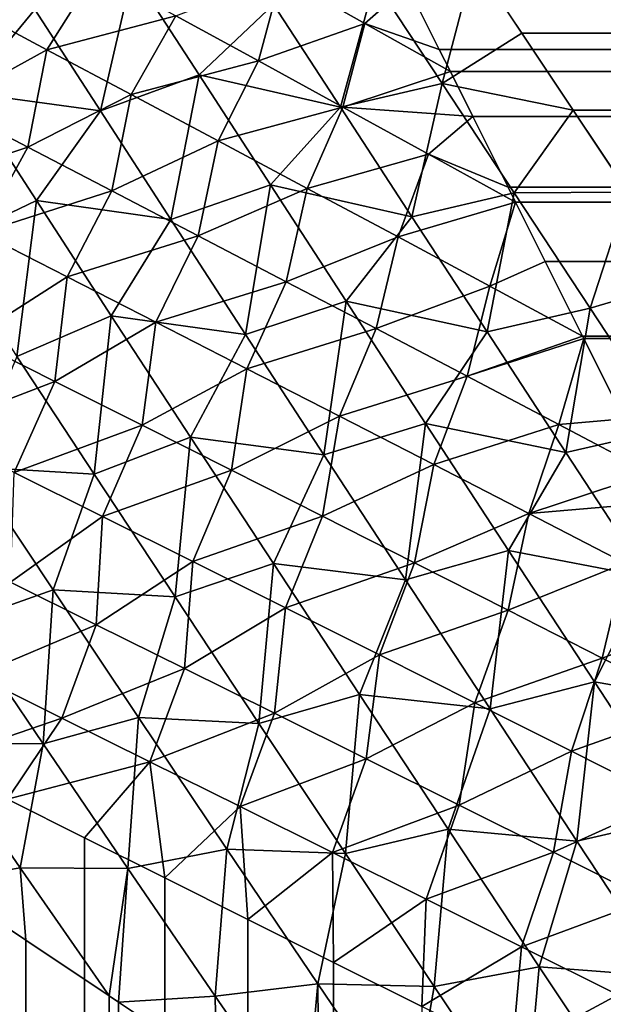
# Model space of a CAD drawing. Extents: x -551 to 551, y -297 to 194.
# Tile 65 of 163: x -497.651 to -497.019, y 192.86 to 193.926. Entities that reach past the tile are written whole.
import ezdxf

# ---------------------------------------------------------------- set-up
doc = ezdxf.new("R2010")
doc.units = 0
doc.header["$LTSCALE"] = 70.117983
for name, color, linetype in [('11', 7, 'CONTINUOUS'), ('12', 7, 'CONTINUOUS'), ('15', 7, 'CONTINUOUS'), ('16', 7, 'CONTINUOUS'), ('19', 7, 'CONTINUOUS'), ('22', 7, 'CONTINUOUS')]:
    doc.layers.add(name, color=color, linetype=linetype)

msp = doc.modelspace()

# ---------------------------------------------------------------- linework, layer by layer
at = {"layer": '11', "color": 7, "linetype": 'CONTINUOUS'}
for points in [[(-497.1075, 193.9113, 45.2849), (497.1592, 193.9888, 45.1751), (-497.1592, 193.9888, 45.1751), (-497.1075, 193.9113, 45.2849)], [(497.1384, 193.9576, 45.2206), (497.1592, 193.9888, 45.1751), (-497.1075, 193.9113, 45.2849), (497.1384, 193.9576, 45.2206)], [(497.1075, 193.9113, 45.2849), (497.1384, 193.9576, 45.2206), (-497.1075, 193.9113, 45.2849), (497.1075, 193.9113, 45.2849)], [(-497.052, 193.828, 45.3922), (497.1075, 193.9113, 45.2849), (-497.1075, 193.9113, 45.2849), (-497.052, 193.828, 45.3922)], [(497.052, 193.828, 45.3922), (497.1075, 193.9113, 45.2849), (-497.052, 193.828, 45.3922), (497.052, 193.828, 45.3922)], [(-496.9927, 193.739, 45.4967), (497.052, 193.828, 45.3922), (-497.052, 193.828, 45.3922), (-496.9927, 193.739, 45.4967)]]:
    msp.add_3dface(points, dxfattribs=at)
at = {"layer": '12', "color": 7, "linetype": 'CONTINUOUS'}
for points in [[(-497.6444, 192.9296, 45.598), (-497.739, 192.9927, 45.4967), (-497.6444, -192.9296, 45.598), (-497.6444, 192.9296, 45.598)], [(-497.6444, -192.9296, 45.598), (-497.739, 192.9927, 45.4967), (-497.739, -192.9927, 45.4967), (-497.6444, -192.9296, 45.598)], [(-497.5541, 192.8694, 45.6865), (-497.6444, 192.9296, 45.598), (-497.544, -192.8627, 45.6959), (-497.5541, 192.8694, 45.6865)], [(-497.544, -192.8627, 45.6959), (-497.6444, 192.9296, 45.598), (-497.6444, -192.9296, 45.598), (-497.544, -192.8627, 45.6959)], [(-497.544, 192.8627, 45.6959), (-497.5541, 192.8694, 45.6865), (-497.544, -192.8627, 45.6959), (-497.544, 192.8627, 45.6959)], [(-497.4381, 192.7921, 45.7899), (-497.544, 192.8627, 45.6959), (-497.4381, -192.7921, 45.7899), (-497.4381, 192.7921, 45.7899)], [(-497.4381, -192.7921, 45.7899), (-497.544, 192.8627, 45.6959), (-497.544, -192.8627, 45.6959), (-497.4381, -192.7921, 45.7899)]]:
    msp.add_3dface(points, dxfattribs=at)
at = {"layer": '15', "color": 7, "linetype": 'CONTINUOUS'}
for points in [[(-497.1968, 193.8936, 0.5654), (-497.2312, 193.9624, 0.6357), (497.1968, 193.8936, 0.5654), (-497.1968, 193.8936, 0.5654)], [(497.1968, 193.8936, 0.5654), (-497.2312, 193.9624, 0.6357), (497.2312, 193.9624, 0.6357), (497.1968, 193.8936, 0.5654)], [(-497.1848, 193.8696, 0.5425), (-497.1968, 193.8936, 0.5654), (497.1604, 193.8209, 0.4982), (-497.1848, 193.8696, 0.5425)], [(497.1604, 193.8209, 0.4982), (-497.1968, 193.8936, 0.5654), (497.1968, 193.8936, 0.5654), (497.1604, 193.8209, 0.4982)], [(-497.1604, 193.8209, 0.4982), (-497.1848, 193.8696, 0.5425), (497.1604, 193.8209, 0.4982), (-497.1604, 193.8209, 0.4982)], [(-497.1222, 193.7444, 0.4343), (-497.1604, 193.8209, 0.4982), (497.1222, 193.7444, 0.4343), (-497.1222, 193.7444, 0.4343)], [(497.1222, 193.7444, 0.4343), (-497.1604, 193.8209, 0.4982), (497.1604, 193.8209, 0.4982), (497.1222, 193.7444, 0.4343)], [(-497.1142, 193.7284, 0.4217), (-497.1222, 193.7444, 0.4343), (497.0822, 193.6643, 0.3739), (-497.1142, 193.7284, 0.4217)], [(497.0822, 193.6643, 0.3739), (-497.1222, 193.7444, 0.4343), (497.1222, 193.7444, 0.4343), (497.0822, 193.6643, 0.3739)], [(-497.0822, 193.6643, 0.3739), (-497.1142, 193.7284, 0.4217), (497.0822, 193.6643, 0.3739), (-497.0822, 193.6643, 0.3739)], [(-497.0417, 193.5833, 0.3188), (-497.0822, 193.6643, 0.3739), (497.0404, 193.5808, 0.3172), (-497.0417, 193.5833, 0.3188)], [(497.0404, 193.5808, 0.3172), (-497.0822, 193.6643, 0.3739), (497.0822, 193.6643, 0.3739), (497.0404, 193.5808, 0.3172)], [(-497.0404, 193.5808, 0.3172), (-497.0417, 193.5833, 0.3188), (497.0404, 193.5808, 0.3172), (-497.0404, 193.5808, 0.3172)], [(-496.997, 193.4939, 0.2645), (-497.0404, 193.5808, 0.3172), (496.997, 193.4939, 0.2645), (-496.997, 193.4939, 0.2645)], [(496.997, 193.4939, 0.2645), (-497.0404, 193.5808, 0.3172), (497.0404, 193.5808, 0.3172), (496.997, 193.4939, 0.2645)]]:
    msp.add_3dface(points, dxfattribs=at)
at = {"layer": '16', "color": 7, "linetype": 'CONTINUOUS'}
for points in [[(-497.6643, 193.0822, 0.3739), (-497.5808, 193.0404, 0.3172), (-497.6643, -193.0822, 0.3739), (-497.6643, 193.0822, 0.3739)], [(-497.6643, -193.0822, 0.3739), (-497.5808, 193.0404, 0.3172), (-497.5833, -193.0417, 0.3188), (-497.6643, -193.0822, 0.3739)], [(-497.5808, 193.0404, 0.3172), (-497.4939, 192.997, 0.2645), (-497.5808, -193.0404, 0.3172), (-497.5808, 193.0404, 0.3172)], [(-497.5808, -193.0404, 0.3172), (-497.4939, 192.997, 0.2645), (-497.4939, -192.997, 0.2645), (-497.5808, -193.0404, 0.3172)], [(-497.4939, 192.997, 0.2645), (-497.404, 192.952, 0.216), (-497.4939, -192.997, 0.2645), (-497.4939, 192.997, 0.2645)], [(-497.4939, -192.997, 0.2645), (-497.404, 192.952, 0.216), (-497.4351, -192.9676, 0.2321), (-497.4939, -192.997, 0.2645)], [(-497.4351, -192.9676, 0.2321), (-497.404, 192.952, 0.216), (-497.404, -192.952, 0.216), (-497.4351, -192.9676, 0.2321)], [(-497.404, 192.952, 0.216), (-497.3112, 192.9056, 0.1719), (-497.404, -192.952, 0.216), (-497.404, 192.952, 0.216)], [(-497.404, -192.952, 0.216), (-497.3112, 192.9056, 0.1719), (-497.3112, -192.9056, 0.1719), (-497.404, -192.952, 0.216)], [(-497.3112, 192.9056, 0.1719), (-497.2158, 192.8579, 0.1325), (-497.3112, -192.9056, 0.1719), (-497.3112, 192.9056, 0.1719)]]:
    msp.add_3dface(points, dxfattribs=at)
at = {"layer": '19', "color": 7, "linetype": 'CONTINUOUS'}
for points in [[(-497.6216, 193.8933, 0.6616), (-497.7093, 193.94, 0.7463), (-497.5684, 193.9772, 0.7148), (-497.6216, 193.8933, 0.6616)], [(-497.4819, 193.9299, 0.6411), (-497.6216, 193.8933, 0.6616), (-497.5684, 193.9772, 0.7148), (-497.4819, 193.9299, 0.6411)], [(-497.3926, 193.8812, 0.5752), (-497.4819, 193.9299, 0.6411), (-497.368, 193.9728, 0.6571), (-497.3926, 193.8812, 0.5752)], [(-497.2773, 193.9217, 0.5958), (-497.3926, 193.8812, 0.5752), (-497.368, 193.9728, 0.6571), (-497.2773, 193.9217, 0.5958)], [(-497.2312, 193.9624, 0.6357), (-497.2773, 193.9217, 0.5958), (-497.368, 193.9728, 0.6571), (-497.2312, 193.9624, 0.6357)], [(-497.2312, 193.9624, 0.6357), (-497.1968, 193.8936, 0.5654), (-497.2773, 193.9217, 0.5958), (-497.2312, 193.9624, 0.6357)], [(-497.6216, 193.8933, 0.6616), (-497.7297, 193.8335, 0.6715), (-497.7093, 193.94, 0.7463), (-497.6216, 193.8933, 0.6616)], [(-497.5303, 193.8447, 0.585), (-497.6216, 193.8933, 0.6616), (-497.4819, 193.9299, 0.6411), (-497.5303, 193.8447, 0.585)], [(-497.3926, 193.8812, 0.5752), (-497.5303, 193.8447, 0.585), (-497.4819, 193.9299, 0.6411), (-497.3926, 193.8812, 0.5752)], [(-497.3013, 193.8312, 0.5168), (-497.3926, 193.8812, 0.5752), (-497.2773, 193.9217, 0.5958), (-497.3013, 193.8312, 0.5168)], [(-497.1848, 193.8696, 0.5425), (-497.3013, 193.8312, 0.5168), (-497.2773, 193.9217, 0.5958), (-497.1848, 193.8696, 0.5425)], [(-497.1968, 193.8936, 0.5654), (-497.1848, 193.8696, 0.5425), (-497.2773, 193.9217, 0.5958), (-497.1968, 193.8936, 0.5654)], [(-497.6421, 193.7879, 0.5915), (-497.7297, 193.8335, 0.6715), (-497.6216, 193.8933, 0.6616), (-497.6421, 193.7879, 0.5915)], [(-497.5303, 193.8447, 0.585), (-497.6421, 193.7879, 0.5915), (-497.6216, 193.8933, 0.6616), (-497.5303, 193.8447, 0.585)], [(-497.4362, 193.7946, 0.5165), (-497.5303, 193.8447, 0.585), (-497.3926, 193.8812, 0.5752), (-497.4362, 193.7946, 0.5165)], [(-497.3013, 193.8312, 0.5168), (-497.4362, 193.7946, 0.5165), (-497.3926, 193.8812, 0.5752), (-497.3013, 193.8312, 0.5168)], [(-497.1848, 193.8696, 0.5425), (-497.1604, 193.8209, 0.4982), (-497.3013, 193.8312, 0.5168), (-497.1848, 193.8696, 0.5425)], [(-497.5513, 193.7407, 0.519), (-497.6421, 193.7879, 0.5915), (-497.5303, 193.8447, 0.585), (-497.5513, 193.7407, 0.519)], [(-497.4362, 193.7946, 0.5165), (-497.5513, 193.7407, 0.519), (-497.5303, 193.8447, 0.585), (-497.4362, 193.7946, 0.5165)], [(-497.6421, 193.7879, 0.5915), (-497.783, 193.7413, 0.643), (-497.7297, 193.8335, 0.6715), (-497.6421, 193.7879, 0.5915)], [(-497.3397, 193.7432, 0.4559), (-497.4362, 193.7946, 0.5165), (-497.3013, 193.8312, 0.5168), (-497.3397, 193.7432, 0.4559)], [(-497.2084, 193.7801, 0.4657), (-497.3397, 193.7432, 0.4559), (-497.3013, 193.8312, 0.5168), (-497.2084, 193.7801, 0.4657)], [(-497.1604, 193.8209, 0.4982), (-497.2084, 193.7801, 0.4657), (-497.3013, 193.8312, 0.5168), (-497.1604, 193.8209, 0.4982)], [(-497.1604, 193.8209, 0.4982), (-497.1222, 193.7444, 0.4343), (-497.2084, 193.7801, 0.4657), (-497.1604, 193.8209, 0.4982)], [(-497.693, 193.6953, 0.5605), (-497.783, 193.7413, 0.643), (-497.6421, 193.7879, 0.5915), (-497.693, 193.6953, 0.5605)], [(-497.5513, 193.7407, 0.519), (-497.693, 193.6953, 0.5605), (-497.6421, 193.7879, 0.5915), (-497.5513, 193.7407, 0.519)], [(-497.4579, 193.692, 0.4539), (-497.5513, 193.7407, 0.519), (-497.4362, 193.7946, 0.5165), (-497.4579, 193.692, 0.4539)], [(-497.3397, 193.7432, 0.4559), (-497.4579, 193.692, 0.4539), (-497.4362, 193.7946, 0.5165), (-497.3397, 193.7432, 0.4559)], [(-497.2415, 193.6907, 0.4029), (-497.3397, 193.7432, 0.4559), (-497.2084, 193.7801, 0.4657), (-497.2415, 193.6907, 0.4029)], [(-497.1142, 193.7284, 0.4217), (-497.2415, 193.6907, 0.4029), (-497.2084, 193.7801, 0.4657), (-497.1142, 193.7284, 0.4217)], [(-497.1222, 193.7444, 0.4343), (-497.1142, 193.7284, 0.4217), (-497.2084, 193.7801, 0.4657), (-497.1222, 193.7444, 0.4343)], [(-497.3624, 193.6423, 0.3959), (-497.4579, 193.692, 0.4539), (-497.3397, 193.7432, 0.4559), (-497.3624, 193.6423, 0.3959)], [(-497.2415, 193.6907, 0.4029), (-497.3624, 193.6423, 0.3959), (-497.3397, 193.7432, 0.4559), (-497.2415, 193.6907, 0.4029)], [(-497.5997, 193.6476, 0.4855), (-497.693, 193.6953, 0.5605), (-497.5513, 193.7407, 0.519), (-497.5997, 193.6476, 0.4855)], [(-497.4579, 193.692, 0.4539), (-497.5997, 193.6476, 0.4855), (-497.5513, 193.7407, 0.519), (-497.4579, 193.692, 0.4539)], [(-497.1142, 193.7284, 0.4217), (-497.142, 193.6373, 0.3573), (-497.2415, 193.6907, 0.4029), (-497.1142, 193.7284, 0.4217)], [(-497.1142, 193.7284, 0.4217), (-497.0822, 193.6643, 0.3739), (-497.142, 193.6373, 0.3573), (-497.1142, 193.7284, 0.4217)], [(-497.5997, 193.6476, 0.4855), (-497.7045, 193.5806, 0.509), (-497.693, 193.6953, 0.5605), (-497.5997, 193.6476, 0.4855)], [(-497.5035, 193.5985, 0.4179), (-497.5997, 193.6476, 0.4855), (-497.4579, 193.692, 0.4539), (-497.5035, 193.5985, 0.4179)], [(-497.3624, 193.6423, 0.3959), (-497.5035, 193.5985, 0.4179), (-497.4579, 193.692, 0.4539), (-497.3624, 193.6423, 0.3959)], [(-497.2653, 193.5915, 0.3449), (-497.3624, 193.6423, 0.3959), (-497.2415, 193.6907, 0.4029), (-497.2653, 193.5915, 0.3449)], [(-497.142, 193.6373, 0.3573), (-497.2653, 193.5915, 0.3449), (-497.2415, 193.6907, 0.4029), (-497.142, 193.6373, 0.3573)], [(-497.0822, 193.6643, 0.3739), (-497.0417, 193.5833, 0.3188), (-497.142, 193.6373, 0.3573), (-497.0822, 193.6643, 0.3739)], [(-497.6128, 193.5344, 0.4379), (-497.7045, 193.5806, 0.509), (-497.5997, 193.6476, 0.4855), (-497.6128, 193.5344, 0.4379)], [(-497.5035, 193.5985, 0.4179), (-497.6128, 193.5344, 0.4379), (-497.5997, 193.6476, 0.4855), (-497.5035, 193.5985, 0.4179)], [(-497.405, 193.5481, 0.3576), (-497.5035, 193.5985, 0.4179), (-497.3624, 193.6423, 0.3959), (-497.405, 193.5481, 0.3576)], [(-497.2653, 193.5915, 0.3449), (-497.405, 193.5481, 0.3576), (-497.3624, 193.6423, 0.3959), (-497.2653, 193.5915, 0.3449)], [(-497.1668, 193.5399, 0.3007), (-497.2653, 193.5915, 0.3449), (-497.142, 193.6373, 0.3573), (-497.1668, 193.5399, 0.3007)], [(-497.0417, 193.5833, 0.3188), (-497.1668, 193.5399, 0.3007), (-497.142, 193.6373, 0.3573), (-497.0417, 193.5833, 0.3188)], [(-497.5184, 193.4869, 0.3734), (-497.6128, 193.5344, 0.4379), (-497.5035, 193.5985, 0.4179), (-497.5184, 193.4869, 0.3734)], [(-497.405, 193.5481, 0.3576), (-497.5184, 193.4869, 0.3734), (-497.5035, 193.5985, 0.4179), (-497.405, 193.5481, 0.3576)], [(-497.3047, 193.4967, 0.3045), (-497.405, 193.5481, 0.3576), (-497.2653, 193.5915, 0.3449), (-497.3047, 193.4967, 0.3045)], [(-497.1668, 193.5399, 0.3007), (-497.3047, 193.4967, 0.3045), (-497.2653, 193.5915, 0.3449), (-497.1668, 193.5399, 0.3007)], [(-497.0417, 193.5833, 0.3188), (-497.0404, 193.5808, 0.3172), (-497.1668, 193.5399, 0.3007), (-497.0417, 193.5833, 0.3188)], [(-497.6128, 193.5344, 0.4379), (-497.7494, 193.4819, 0.4989), (-497.7045, 193.5806, 0.509), (-497.6128, 193.5344, 0.4379)], [(-497.0404, 193.5808, 0.3172), (-497.0675, 193.4877, 0.2632), (-497.1668, 193.5399, 0.3007), (-497.0404, 193.5808, 0.3172)], [(-497.0404, 193.5808, 0.3172), (-496.997, 193.4939, 0.2645), (-497.0675, 193.4877, 0.2632), (-497.0404, 193.5808, 0.3172)], [(-497.4218, 193.4382, 0.3157), (-497.5184, 193.4869, 0.3734), (-497.405, 193.5481, 0.3576), (-497.4218, 193.4382, 0.3157)], [(-497.3047, 193.4967, 0.3045), (-497.4218, 193.4382, 0.3157), (-497.405, 193.5481, 0.3576), (-497.3047, 193.4967, 0.3045)], [(-497.2028, 193.4444, 0.2583), (-497.3047, 193.4967, 0.3045), (-497.1668, 193.5399, 0.3007), (-497.2028, 193.4444, 0.2583)], [(-497.0675, 193.4877, 0.2632), (-497.2028, 193.4444, 0.2583), (-497.1668, 193.5399, 0.3007), (-497.0675, 193.4877, 0.2632)], [(-497.6569, 193.4357, 0.4256), (-497.7494, 193.4819, 0.4989), (-497.6128, 193.5344, 0.4379), (-497.6569, 193.4357, 0.4256)], [(-497.5184, 193.4869, 0.3734), (-497.6569, 193.4357, 0.4256), (-497.6128, 193.5344, 0.4379), (-497.5184, 193.4869, 0.3734)], [(-497.3234, 193.3885, 0.2644), (-497.4218, 193.4382, 0.3157), (-497.3047, 193.4967, 0.3045), (-497.3234, 193.3885, 0.2644)], [(-497.2028, 193.4444, 0.2583), (-497.3234, 193.3885, 0.2644), (-497.3047, 193.4967, 0.3045), (-497.2028, 193.4444, 0.2583)], [(-497.5614, 193.3881, 0.3589), (-497.6569, 193.4357, 0.4256), (-497.5184, 193.4869, 0.3734), (-497.5614, 193.3881, 0.3589)], [(-497.4218, 193.4382, 0.3157), (-497.5614, 193.3881, 0.3589), (-497.5184, 193.4869, 0.3734), (-497.4218, 193.4382, 0.3157)], [(-497.0998, 193.3913, 0.219), (-497.2028, 193.4444, 0.2583), (-497.0675, 193.4877, 0.2632), (-497.0998, 193.3913, 0.219)], [(-496.9676, 193.4351, 0.2321), (-497.0998, 193.3913, 0.219), (-497.0675, 193.4877, 0.2632), (-496.9676, 193.4351, 0.2321)], [(-496.997, 193.4939, 0.2645), (-496.9676, 193.4351, 0.2321), (-497.0675, 193.4877, 0.2632), (-496.997, 193.4939, 0.2645)], [(-497.2235, 193.3379, 0.2196), (-497.3234, 193.3885, 0.2644), (-497.2028, 193.4444, 0.2583), (-497.2235, 193.3379, 0.2196)], [(-497.0998, 193.3913, 0.219), (-497.2235, 193.3379, 0.2196), (-497.2028, 193.4444, 0.2583), (-497.0998, 193.3913, 0.219)], [(-497.5614, 193.3881, 0.3589), (-497.661, 193.3172, 0.3966), (-497.6569, 193.4357, 0.4256), (-497.5614, 193.3881, 0.3589)], [(-497.4634, 193.3393, 0.2989), (-497.5614, 193.3881, 0.3589), (-497.4218, 193.4382, 0.3157), (-497.4634, 193.3393, 0.2989)], [(-497.3234, 193.3885, 0.2644), (-497.4634, 193.3393, 0.2989), (-497.4218, 193.4382, 0.3157), (-497.3234, 193.3885, 0.2644)], [(-496.9676, 193.4351, 0.2321), (-496.952, 193.404, 0.216), (-497.0998, 193.3913, 0.219), (-496.9676, 193.4351, 0.2321)], [(-496.952, 193.404, 0.216), (-496.9961, 193.3377, 0.1862), (-497.0998, 193.3913, 0.219), (-496.952, 193.404, 0.216)], [(-497.1224, 193.2867, 0.181), (-497.2235, 193.3379, 0.2196), (-497.0998, 193.3913, 0.219), (-497.1224, 193.2867, 0.181)], [(-496.9961, 193.3377, 0.1862), (-497.1224, 193.2867, 0.181), (-497.0998, 193.3913, 0.219), (-496.9961, 193.3377, 0.1862)], [(-497.568, 193.271, 0.333), (-497.661, 193.3172, 0.3966), (-497.5614, 193.3881, 0.3589), (-497.568, 193.271, 0.333)], [(-497.4634, 193.3393, 0.2989), (-497.568, 193.271, 0.333), (-497.5614, 193.3881, 0.3589), (-497.4634, 193.3393, 0.2989)], [(-497.3633, 193.2893, 0.2454), (-497.4634, 193.3393, 0.2989), (-497.3234, 193.3885, 0.2644), (-497.3633, 193.2893, 0.2454)], [(-497.2235, 193.3379, 0.2196), (-497.3633, 193.2893, 0.2454), (-497.3234, 193.3885, 0.2644), (-497.2235, 193.3379, 0.2196)], [(-497.4727, 193.2237, 0.2753), (-497.568, 193.271, 0.333), (-497.4634, 193.3393, 0.2989), (-497.4727, 193.2237, 0.2753)], [(-497.3633, 193.2893, 0.2454), (-497.4727, 193.2237, 0.2753), (-497.4634, 193.3393, 0.2989), (-497.3633, 193.2893, 0.2454)], [(-497.2615, 193.2383, 0.1984), (-497.3633, 193.2893, 0.2454), (-497.2235, 193.3379, 0.2196), (-497.2615, 193.2383, 0.1984)], [(-497.1224, 193.2867, 0.181), (-497.2615, 193.2383, 0.1984), (-497.2235, 193.3379, 0.2196), (-497.1224, 193.2867, 0.181)], [(-497.0204, 193.2348, 0.1486), (-497.1224, 193.2867, 0.181), (-496.9961, 193.3377, 0.1862), (-497.0204, 193.2348, 0.1486)], [(-496.8919, 193.2838, 0.16), (-497.0204, 193.2348, 0.1486), (-496.9961, 193.3377, 0.1862), (-496.8919, 193.2838, 0.16)], [(-497.568, 193.271, 0.333), (-497.6981, 193.2161, 0.4049), (-497.661, 193.3172, 0.3966), (-497.568, 193.271, 0.333)], [(-497.3752, 193.1752, 0.2237), (-497.4727, 193.2237, 0.2753), (-497.3633, 193.2893, 0.2454), (-497.3752, 193.1752, 0.2237)], [(-497.2615, 193.2383, 0.1984), (-497.3752, 193.1752, 0.2237), (-497.3633, 193.2893, 0.2454), (-497.2615, 193.2383, 0.1984)], [(-497.1583, 193.1866, 0.1578), (-497.2615, 193.2383, 0.1984), (-497.1224, 193.2867, 0.181), (-497.1583, 193.1866, 0.1578)], [(-497.0204, 193.2348, 0.1486), (-497.1583, 193.1866, 0.1578), (-497.1224, 193.2867, 0.181), (-497.0204, 193.2348, 0.1486)], [(-496.8919, 193.2838, 0.16), (-496.9178, 193.1825, 0.1222), (-497.0204, 193.2348, 0.1486), (-496.8919, 193.2838, 0.16)], [(-497.6054, 193.1701, 0.3393), (-497.6981, 193.2161, 0.4049), (-497.568, 193.271, 0.333), (-497.6054, 193.1701, 0.3393)], [(-497.4727, 193.2237, 0.2753), (-497.6054, 193.1701, 0.3393), (-497.568, 193.271, 0.333), (-497.4727, 193.2237, 0.2753)], [(-497.276, 193.1259, 0.1779), (-497.3752, 193.1752, 0.2237), (-497.2615, 193.2383, 0.1984), (-497.276, 193.1259, 0.1779)], [(-497.1583, 193.1866, 0.1578), (-497.276, 193.1259, 0.1779), (-497.2615, 193.2383, 0.1984), (-497.1583, 193.1866, 0.1578)], [(-497.0539, 193.1341, 0.1234), (-497.1583, 193.1866, 0.1578), (-497.0204, 193.2348, 0.1486), (-497.0539, 193.1341, 0.1234)], [(-496.9178, 193.1825, 0.1222), (-497.0539, 193.1341, 0.1234), (-497.0204, 193.2348, 0.1486), (-496.9178, 193.1825, 0.1222)], [(-497.51, 193.1227, 0.2796), (-497.6054, 193.1701, 0.3393), (-497.4727, 193.2237, 0.2753), (-497.51, 193.1227, 0.2796)], [(-497.3752, 193.1752, 0.2237), (-497.51, 193.1227, 0.2796), (-497.4727, 193.2237, 0.2753), (-497.3752, 193.1752, 0.2237)], [(-497.6054, 193.1701, 0.3393), (-497.7444, 193.1222, 0.4343), (-497.6981, 193.2161, 0.4049), (-497.6054, 193.1701, 0.3393)], [(-497.1752, 193.0757, 0.1381), (-497.276, 193.1259, 0.1779), (-497.1583, 193.1866, 0.1578), (-497.1752, 193.0757, 0.1381)], [(-497.0539, 193.1341, 0.1234), (-497.1752, 193.0757, 0.1381), (-497.1583, 193.1866, 0.1578), (-497.0539, 193.1341, 0.1234)], [(-496.9488, 193.0812, 0.0952), (-497.0539, 193.1341, 0.1234), (-496.9178, 193.1825, 0.1222), (-496.9488, 193.0812, 0.0952)], [(-497.6643, 193.0822, 0.3739), (-497.7444, 193.1222, 0.4343), (-497.6054, 193.1701, 0.3393), (-497.6643, 193.0822, 0.3739)], [(-497.51, 193.1227, 0.2796), (-497.6643, 193.0822, 0.3739), (-497.6054, 193.1701, 0.3393), (-497.51, 193.1227, 0.2796)], [(-497.4123, 193.0742, 0.2257), (-497.51, 193.1227, 0.2796), (-497.3752, 193.1752, 0.2237), (-497.4123, 193.0742, 0.2257)], [(-497.276, 193.1259, 0.1779), (-497.4123, 193.0742, 0.2257), (-497.3752, 193.1752, 0.2237), (-497.276, 193.1259, 0.1779)], [(-497.3125, 193.0245, 0.1778), (-497.4123, 193.0742, 0.2257), (-497.276, 193.1259, 0.1779), (-497.3125, 193.0245, 0.1778)], [(-497.1752, 193.0757, 0.1381), (-497.3125, 193.0245, 0.1778), (-497.276, 193.1259, 0.1779), (-497.1752, 193.0757, 0.1381)], [(-497.0733, 193.0248, 0.1041), (-497.1752, 193.0757, 0.1381), (-497.0539, 193.1341, 0.1234), (-497.0733, 193.0248, 0.1041)], [(-496.9488, 193.0812, 0.0952), (-497.0733, 193.0248, 0.1041), (-497.0539, 193.1341, 0.1234), (-496.9488, 193.0812, 0.0952)], [(-497.5808, 193.0404, 0.3172), (-497.6643, 193.0822, 0.3739), (-497.51, 193.1227, 0.2796), (-497.5808, 193.0404, 0.3172)], [(-497.4939, 192.997, 0.2645), (-497.5808, 193.0404, 0.3172), (-497.51, 193.1227, 0.2796), (-497.4939, 192.997, 0.2645)], [(-497.4123, 193.0742, 0.2257), (-497.4939, 192.997, 0.2645), (-497.51, 193.1227, 0.2796), (-497.4123, 193.0742, 0.2257)], [(-496.9704, 192.9734, 0.0758), (-497.0733, 193.0248, 0.1041), (-496.9488, 193.0812, 0.0952), (-496.9704, 192.9734, 0.0758)], [(-497.404, 192.952, 0.216), (-497.4939, 192.997, 0.2645), (-497.4123, 193.0742, 0.2257), (-497.404, 192.952, 0.216)], [(-497.3125, 193.0245, 0.1778), (-497.404, 192.952, 0.216), (-497.4123, 193.0742, 0.2257), (-497.3125, 193.0245, 0.1778)], [(-497.2109, 192.974, 0.1358), (-497.3125, 193.0245, 0.1778), (-497.1752, 193.0757, 0.1381), (-497.2109, 192.974, 0.1358)], [(-497.0733, 193.0248, 0.1041), (-497.2109, 192.974, 0.1358), (-497.1752, 193.0757, 0.1381), (-497.0733, 193.0248, 0.1041)], [(-497.3112, 192.9056, 0.1719), (-497.404, 192.952, 0.216), (-497.3125, 193.0245, 0.1778), (-497.3112, 192.9056, 0.1719)], [(-497.2109, 192.974, 0.1358), (-497.3112, 192.9056, 0.1719), (-497.3125, 193.0245, 0.1778), (-497.2109, 192.974, 0.1358)], [(-497.1079, 192.9226, 0.0997), (-497.2109, 192.974, 0.1358), (-497.0733, 193.0248, 0.1041), (-497.1079, 192.9226, 0.0997)], [(-496.9704, 192.9734, 0.0758), (-497.1079, 192.9226, 0.0997), (-497.0733, 193.0248, 0.1041), (-496.9704, 192.9734, 0.0758)], [(-497.2158, 192.8579, 0.1325), (-497.3112, 192.9056, 0.1719), (-497.2109, 192.974, 0.1358), (-497.2158, 192.8579, 0.1325)], [(-497.1079, 192.9226, 0.0997), (-497.2158, 192.8579, 0.1325), (-497.2109, 192.974, 0.1358), (-497.1079, 192.9226, 0.0997)], [(-497.0036, 192.8706, 0.0694), (-497.1079, 192.9226, 0.0997), (-496.9704, 192.9734, 0.0758), (-497.0036, 192.8706, 0.0694)], [(-497.118, 192.809, 0.0979), (-497.2158, 192.8579, 0.1325), (-497.1079, 192.9226, 0.0997), (-497.118, 192.809, 0.0979)], [(-497.0036, 192.8706, 0.0694), (-497.118, 192.809, 0.0979), (-497.1079, 192.9226, 0.0997), (-497.0036, 192.8706, 0.0694)], [(-497.0182, 192.7591, 0.0683), (-497.118, 192.809, 0.0979), (-497.0036, 192.8706, 0.0694), (-497.0182, 192.7591, 0.0683)]]:
    msp.add_3dface(points, dxfattribs=at)
at = {"layer": '22', "color": 7, "linetype": 'CONTINUOUS'}
for points in [[(-497.1936, 193.8567, 45.3471), (-497.1592, 193.9888, 45.1751), (-497.2665, 193.9676, 45.1959), (-497.1936, 193.8567, 45.3471)], [(-497.1075, 193.9113, 45.2849), (-497.1592, 193.9888, 45.1751), (-497.1936, 193.8567, 45.3471), (-497.1075, 193.9113, 45.2849)], [(-497.5634, 193.8271, 45.2441), (-497.5287, 193.9771, 45.0974), (-497.6345, 193.937, 45.085), (-497.5634, 193.8271, 45.2441)], [(-497.4568, 193.8661, 45.2587), (-497.5287, 193.9771, 45.0974), (-497.5634, 193.8271, 45.2441), (-497.4568, 193.8661, 45.2587)], [(-497.4568, 193.8661, 45.2587), (-497.3764, 193.9424, 45.2018), (-497.5287, 193.9771, 45.0974), (-497.4568, 193.8661, 45.2587)], [(-497.3038, 193.831, 45.3518), (-497.2665, 193.9676, 45.1959), (-497.3764, 193.9424, 45.2018), (-497.3038, 193.831, 45.3518)], [(-497.1936, 193.8567, 45.3471), (-497.2665, 193.9676, 45.1959), (-497.3038, 193.831, 45.3518), (-497.1936, 193.8567, 45.3471)], [(-497.7088, 193.8469, 45.1282), (-497.6345, 193.937, 45.085), (-497.7788, 193.9548, 44.9572), (-497.7088, 193.8469, 45.1282)], [(-497.5634, 193.8271, 45.2441), (-497.6345, 193.937, 45.085), (-497.7088, 193.8469, 45.1282), (-497.5634, 193.8271, 45.2441)], [(-497.3038, 193.831, 45.3518), (-497.3764, 193.9424, 45.2018), (-497.4568, 193.8661, 45.2587), (-497.3038, 193.831, 45.3518)], [(-497.052, 193.828, 45.3922), (-497.1075, 193.9113, 45.2849), (-497.1936, 193.8567, 45.3471), (-497.052, 193.828, 45.3922)], [(-497.4872, 193.7096, 45.3925), (-497.4568, 193.8661, 45.2587), (-497.5634, 193.8271, 45.2441), (-497.4872, 193.7096, 45.3925)], [(-497.3796, 193.7471, 45.4093), (-497.4568, 193.8661, 45.2587), (-497.4872, 193.7096, 45.3925), (-497.3796, 193.7471, 45.4093)], [(-497.3796, 193.7471, 45.4093), (-497.3038, 193.831, 45.3518), (-497.4568, 193.8661, 45.2587), (-497.3796, 193.7471, 45.4093)], [(-497.2266, 193.7126, 45.4922), (-497.1936, 193.8567, 45.3471), (-497.3038, 193.831, 45.3518), (-497.2266, 193.7126, 45.4922)], [(-497.1158, 193.7384, 45.4888), (-497.1936, 193.8567, 45.3471), (-497.2266, 193.7126, 45.4922), (-497.1158, 193.7384, 45.4888)], [(-497.1158, 193.7384, 45.4888), (-497.052, 193.828, 45.3922), (-497.1936, 193.8567, 45.3471), (-497.1158, 193.7384, 45.4888)], [(-497.6329, 193.7301, 45.2876), (-497.7088, 193.8469, 45.1282), (-497.7332, 193.6823, 45.2499), (-497.6329, 193.7301, 45.2876)], [(-497.6329, 193.7301, 45.2876), (-497.5634, 193.8271, 45.2441), (-497.7088, 193.8469, 45.1282), (-497.6329, 193.7301, 45.2876)], [(-497.4872, 193.7096, 45.3925), (-497.5634, 193.8271, 45.2441), (-497.6329, 193.7301, 45.2876), (-497.4872, 193.7096, 45.3925)], [(-497.2266, 193.7126, 45.4922), (-497.3038, 193.831, 45.3518), (-497.3796, 193.7471, 45.4093), (-497.2266, 193.7126, 45.4922)], [(-496.9927, 193.739, 45.4967), (-497.052, 193.828, 45.3922), (-497.1158, 193.7384, 45.4888), (-496.9927, 193.739, 45.4967)], [(-497.4064, 193.5852, 45.5301), (-497.3796, 193.7471, 45.4093), (-497.4872, 193.7096, 45.3925), (-497.4064, 193.5852, 45.5301)], [(-497.2976, 193.6211, 45.5493), (-497.3796, 193.7471, 45.4093), (-497.4064, 193.5852, 45.5301), (-497.2976, 193.6211, 45.5493)], [(-497.2976, 193.6211, 45.5493), (-497.2266, 193.7126, 45.4922), (-497.3796, 193.7471, 45.4093), (-497.2976, 193.6211, 45.5493)], [(-497.1451, 193.5879, 45.6229), (-497.1158, 193.7384, 45.4888), (-497.2266, 193.7126, 45.4922), (-497.1451, 193.5879, 45.6229)], [(-497.0336, 193.6136, 45.6211), (-497.1158, 193.7384, 45.4888), (-497.1451, 193.5879, 45.6229), (-497.0336, 193.6136, 45.6211)], [(-497.0336, 193.6136, 45.6211), (-496.9927, 193.739, 45.4967), (-497.1158, 193.7384, 45.4888), (-497.0336, 193.6136, 45.6211)], [(-496.9296, 193.6444, 45.598), (-496.9927, 193.739, 45.4967), (-497.0336, 193.6136, 45.6211), (-496.9296, 193.6444, 45.598)], [(-497.6539, 193.5614, 45.3941), (-497.6329, 193.7301, 45.2876), (-497.7332, 193.6823, 45.2499), (-497.6539, 193.5614, 45.3941)], [(-497.5518, 193.6055, 45.4352), (-497.6329, 193.7301, 45.2876), (-497.6539, 193.5614, 45.3941), (-497.5518, 193.6055, 45.4352)], [(-497.5518, 193.6055, 45.4352), (-497.4872, 193.7096, 45.3925), (-497.6329, 193.7301, 45.2876), (-497.5518, 193.6055, 45.4352)], [(-497.4064, 193.5852, 45.5301), (-497.4872, 193.7096, 45.3925), (-497.5518, 193.6055, 45.4352), (-497.4064, 193.5852, 45.5301)], [(-497.1451, 193.5879, 45.6229), (-497.2266, 193.7126, 45.4922), (-497.2976, 193.6211, 45.5493), (-497.1451, 193.5879, 45.6229)], [(-496.9475, 193.483, 45.7437), (-496.9296, 193.6444, 45.598), (-497.0336, 193.6136, 45.6211), (-496.9475, 193.483, 45.7437)], [(-497.3216, 193.4549, 45.657), (-497.2976, 193.6211, 45.5493), (-497.4064, 193.5852, 45.5301), (-497.3216, 193.4549, 45.657)], [(-497.2116, 193.4888, 45.6785), (-497.2976, 193.6211, 45.5493), (-497.3216, 193.4549, 45.657), (-497.2116, 193.4888, 45.6785)], [(-497.2116, 193.4888, 45.6785), (-497.1451, 193.5879, 45.6229), (-497.2976, 193.6211, 45.5493), (-497.2116, 193.4888, 45.6785)], [(-497.5703, 193.4341, 45.5268), (-497.5518, 193.6055, 45.4352), (-497.6539, 193.5614, 45.3941), (-497.5703, 193.4341, 45.5268)], [(-497.4661, 193.4742, 45.571), (-497.5518, 193.6055, 45.4352), (-497.5703, 193.4341, 45.5268), (-497.4661, 193.4742, 45.571)], [(-497.4661, 193.4742, 45.571), (-497.4064, 193.5852, 45.5301), (-497.5518, 193.6055, 45.4352), (-497.4661, 193.4742, 45.571)], [(-497.06, 193.4576, 45.7438), (-497.0336, 193.6136, 45.6211), (-497.1451, 193.5879, 45.6229), (-497.06, 193.4576, 45.7438)], [(-496.9475, 193.483, 45.7437), (-497.0336, 193.6136, 45.6211), (-497.06, 193.4576, 45.7438), (-496.9475, 193.483, 45.7437)], [(-497.3216, 193.4549, 45.657), (-497.4064, 193.5852, 45.5301), (-497.4661, 193.4742, 45.571), (-497.3216, 193.4549, 45.657)], [(-497.06, 193.4576, 45.7438), (-497.1451, 193.5879, 45.6229), (-497.2116, 193.4888, 45.6785), (-497.06, 193.4576, 45.7438)], [(-497.5703, 193.4341, 45.5268), (-497.6539, 193.5614, 45.3941), (-497.7034, 193.4419, 45.4205), (-497.5703, 193.4341, 45.5268)], [(-497.2333, 193.3196, 45.7734), (-497.2116, 193.4888, 45.6785), (-497.3216, 193.4549, 45.657), (-497.2333, 193.3196, 45.7734)], [(-497.1218, 193.3513, 45.7972), (-497.2116, 193.4888, 45.6785), (-497.2333, 193.3196, 45.7734), (-497.1218, 193.3513, 45.7972)], [(-497.1218, 193.3513, 45.7972), (-497.06, 193.4576, 45.7438), (-497.2116, 193.4888, 45.6785), (-497.1218, 193.3513, 45.7972)], [(-496.9715, 193.3225, 45.8552), (-496.9475, 193.483, 45.7437), (-497.06, 193.4576, 45.7438), (-496.9715, 193.3225, 45.8552)], [(-497.4828, 193.3014, 45.6481), (-497.4661, 193.4742, 45.571), (-497.5703, 193.4341, 45.5268), (-497.4828, 193.3014, 45.6481)], [(-497.3764, 193.3373, 45.6952), (-497.4661, 193.4742, 45.571), (-497.4828, 193.3014, 45.6481), (-497.3764, 193.3373, 45.6952)], [(-497.3764, 193.3373, 45.6952), (-497.3216, 193.4549, 45.657), (-497.4661, 193.4742, 45.571), (-497.3764, 193.3373, 45.6952)], [(-497.2333, 193.3196, 45.7734), (-497.3216, 193.4549, 45.657), (-497.3764, 193.3373, 45.6952), (-497.2333, 193.3196, 45.7734)], [(-496.9715, 193.3225, 45.8552), (-497.06, 193.4576, 45.7438), (-497.1218, 193.3513, 45.7972), (-496.9715, 193.3225, 45.8552)], [(-497.6148, 193.3087, 45.5501), (-497.7034, 193.4419, 45.4205), (-497.7145, 193.2733, 45.4771), (-497.6148, 193.3087, 45.5501)], [(-497.6148, 193.3087, 45.5501), (-497.5703, 193.4341, 45.5268), (-497.7034, 193.4419, 45.4205), (-497.6148, 193.3087, 45.5501)], [(-497.4828, 193.3014, 45.6481), (-497.5703, 193.4341, 45.5268), (-497.6148, 193.3087, 45.5501), (-497.4828, 193.3014, 45.6481)], [(-497.1419, 193.18, 45.8794), (-497.1218, 193.3513, 45.7972), (-497.2333, 193.3196, 45.7734), (-497.1419, 193.18, 45.8794)], [(-497.0288, 193.2091, 45.9054), (-497.1218, 193.3513, 45.7972), (-497.1419, 193.18, 45.8794), (-497.0288, 193.2091, 45.9054)], [(-497.0288, 193.2091, 45.9054), (-496.9715, 193.3225, 45.8552), (-497.1218, 193.3513, 45.7972), (-497.0288, 193.2091, 45.9054)], [(-497.392, 193.1643, 45.7583), (-497.3764, 193.3373, 45.6952), (-497.4828, 193.3014, 45.6481), (-497.392, 193.1643, 45.7583)], [(-497.2833, 193.1956, 45.808), (-497.3764, 193.3373, 45.6952), (-497.392, 193.1643, 45.7583), (-497.2833, 193.1956, 45.808)], [(-497.2833, 193.1956, 45.808), (-497.2333, 193.3196, 45.7734), (-497.3764, 193.3373, 45.6952), (-497.2833, 193.1956, 45.808)], [(-497.1419, 193.18, 45.8794), (-497.2333, 193.3196, 45.7734), (-497.2833, 193.1956, 45.808), (-497.1419, 193.18, 45.8794)], [(-496.88, 193.1831, 45.9569), (-496.9715, 193.3225, 45.8552), (-497.0288, 193.2091, 45.9054), (-496.88, 193.1831, 45.9569)], [(-497.6257, 193.1422, 45.5914), (-497.6148, 193.3087, 45.5501), (-497.7145, 193.2733, 45.4771), (-497.6257, 193.1422, 45.5914)], [(-497.5224, 193.1705, 45.6675), (-497.6148, 193.3087, 45.5501), (-497.6257, 193.1422, 45.5914), (-497.5224, 193.1705, 45.6675)], [(-497.5224, 193.1705, 45.6675), (-497.4828, 193.3014, 45.6481), (-497.6148, 193.3087, 45.5501), (-497.5224, 193.1705, 45.6675)], [(-497.392, 193.1643, 45.7583), (-497.4828, 193.3014, 45.6481), (-497.5224, 193.1705, 45.6675), (-497.392, 193.1643, 45.7583)], [(-497.6257, 193.1422, 45.5914), (-497.7145, 193.2733, 45.4771), (-497.7435, 193.1429, 45.4795), (-497.6257, 193.1422, 45.5914)], [(-497.0478, 193.0368, 45.9751), (-497.0288, 193.2091, 45.9054), (-497.1419, 193.18, 45.8794), (-497.0478, 193.0368, 45.9751)], [(-496.9331, 193.063, 46.0032), (-497.0288, 193.2091, 45.9054), (-497.0478, 193.0368, 45.9751), (-496.9331, 193.063, 46.0032)], [(-496.9331, 193.063, 46.0032), (-496.88, 193.1831, 45.9569), (-497.0288, 193.2091, 45.9054), (-496.9331, 193.063, 46.0032)], [(-497.2983, 193.0234, 45.8576), (-497.2833, 193.1956, 45.808), (-497.392, 193.1643, 45.7583), (-497.2983, 193.0234, 45.8576)], [(-497.1873, 193.0499, 45.9097), (-497.2833, 193.1956, 45.808), (-497.2983, 193.0234, 45.8576), (-497.1873, 193.0499, 45.9097)], [(-497.1873, 193.0499, 45.9097), (-497.1419, 193.18, 45.8794), (-497.2833, 193.1956, 45.808), (-497.1873, 193.0499, 45.9097)], [(-497.0478, 193.0368, 45.9751), (-497.1419, 193.18, 45.8794), (-497.1873, 193.0499, 45.9097), (-497.0478, 193.0368, 45.9751)], [(-497.5338, 193.0072, 45.6943), (-497.5224, 193.1705, 45.6675), (-497.6257, 193.1422, 45.5914), (-497.5338, 193.0072, 45.6943)], [(-497.4268, 193.0281, 45.773), (-497.5224, 193.1705, 45.6675), (-497.5338, 193.0072, 45.6943), (-497.4268, 193.0281, 45.773)], [(-497.4268, 193.0281, 45.773), (-497.392, 193.1643, 45.7583), (-497.5224, 193.1705, 45.6675), (-497.4268, 193.0281, 45.773)], [(-497.2983, 193.0234, 45.8576), (-497.392, 193.1643, 45.7583), (-497.4268, 193.0281, 45.773), (-497.2983, 193.0234, 45.8576)], [(-497.739, 192.9927, 45.4967), (-497.6503, 193.0079, 45.589), (-497.7435, 193.1429, 45.4795), (-497.739, 192.9927, 45.4967)], [(-497.6503, 193.0079, 45.589), (-497.6257, 193.1422, 45.5914), (-497.7435, 193.1429, 45.4795), (-497.6503, 193.0079, 45.589)], [(-497.5338, 193.0072, 45.6943), (-497.6257, 193.1422, 45.5914), (-497.6503, 193.0079, 45.589), (-497.5338, 193.0072, 45.6943)], [(-496.9514, 192.8904, 46.0609), (-496.9331, 193.063, 46.0032), (-497.0478, 193.0368, 45.9751), (-496.9514, 192.8904, 46.0609)], [(-497.2022, 192.8794, 45.9463), (-497.1873, 193.0499, 45.9097), (-497.2983, 193.0234, 45.8576), (-497.2022, 192.8794, 45.9463)], [(-497.0886, 192.9009, 46.0004), (-497.1873, 193.0499, 45.9097), (-497.2022, 192.8794, 45.9463), (-497.0886, 192.9009, 46.0004)], [(-497.0886, 192.9009, 46.0004), (-497.0478, 193.0368, 45.9751), (-497.1873, 193.0499, 45.9097), (-497.0886, 192.9009, 46.0004)], [(-497.4393, 192.869, 45.7863), (-497.4268, 193.0281, 45.773), (-497.5338, 193.0072, 45.6943), (-497.4393, 192.869, 45.7863)], [(-497.3284, 192.8823, 45.867), (-497.4268, 193.0281, 45.773), (-497.4393, 192.869, 45.7863), (-497.3284, 192.8823, 45.867)], [(-497.3284, 192.8823, 45.867), (-497.2983, 193.0234, 45.8576), (-497.4268, 193.0281, 45.773), (-497.3284, 192.8823, 45.867)], [(-496.9514, 192.8904, 46.0609), (-497.0478, 193.0368, 45.9751), (-497.0886, 192.9009, 46.0004), (-496.9514, 192.8904, 46.0609)], [(-497.2022, 192.8794, 45.9463), (-497.2983, 193.0234, 45.8576), (-497.3284, 192.8823, 45.867), (-497.2022, 192.8794, 45.9463)], [(-497.739, 192.9927, 45.4967), (-497.6444, 192.9296, 45.598), (-497.6503, 193.0079, 45.589), (-497.739, 192.9927, 45.4967)], [(-497.6444, 192.9296, 45.598), (-497.5541, 192.8694, 45.6865), (-497.6503, 193.0079, 45.589), (-497.6444, 192.9296, 45.598)], [(-497.5541, 192.8694, 45.6865), (-497.5338, 193.0072, 45.6943), (-497.6503, 193.0079, 45.589), (-497.5541, 192.8694, 45.6865)], [(-497.5541, 192.8694, 45.6865), (-497.544, 192.8627, 45.6959), (-497.5338, 193.0072, 45.6943), (-497.5541, 192.8694, 45.6865)], [(-497.544, 192.8627, 45.6959), (-497.4393, 192.869, 45.7863), (-497.5338, 193.0072, 45.6943), (-497.544, 192.8627, 45.6959)], [(-497.104, 192.7331, 46.0248), (-497.0886, 192.9009, 46.0004), (-497.2022, 192.8794, 45.9463), (-497.104, 192.7331, 46.0248)], [(-496.9878, 192.7493, 46.0806), (-497.0886, 192.9009, 46.0004), (-497.104, 192.7331, 46.0248), (-496.9878, 192.7493, 46.0806)], [(-496.9878, 192.7493, 46.0806), (-496.9514, 192.8904, 46.0609), (-497.0886, 192.9009, 46.0004), (-496.9878, 192.7493, 46.0806)], [(-497.3425, 192.7284, 45.8675), (-497.3284, 192.8823, 45.867), (-497.4393, 192.869, 45.7863), (-497.3425, 192.7284, 45.8675)], [(-497.3425, 192.7284, 45.8675), (-497.3267, 192.7178, 45.8797), (-497.3284, 192.8823, 45.867), (-497.3425, 192.7284, 45.8675)], [(-497.3267, 192.7178, 45.8797), (-497.2277, 192.7338, 45.9498), (-497.3284, 192.8823, 45.867), (-497.3267, 192.7178, 45.8797)], [(-497.2277, 192.7338, 45.9498), (-497.2022, 192.8794, 45.9463), (-497.3284, 192.8823, 45.867), (-497.2277, 192.7338, 45.9498)], [(-497.104, 192.7331, 46.0248), (-497.2022, 192.8794, 45.9463), (-497.2277, 192.7338, 45.9498), (-497.104, 192.7331, 46.0248)], [(-497.544, 192.8627, 45.6959), (-497.4381, 192.7921, 45.7899), (-497.4393, 192.869, 45.7863), (-497.544, 192.8627, 45.6959)], [(-497.4381, 192.7921, 45.7899), (-497.3425, 192.7284, 45.8675), (-497.4393, 192.869, 45.7863), (-497.4381, 192.7921, 45.7899)]]:
    msp.add_3dface(points, dxfattribs=at)

doc.saveas('drawing.dxf')
